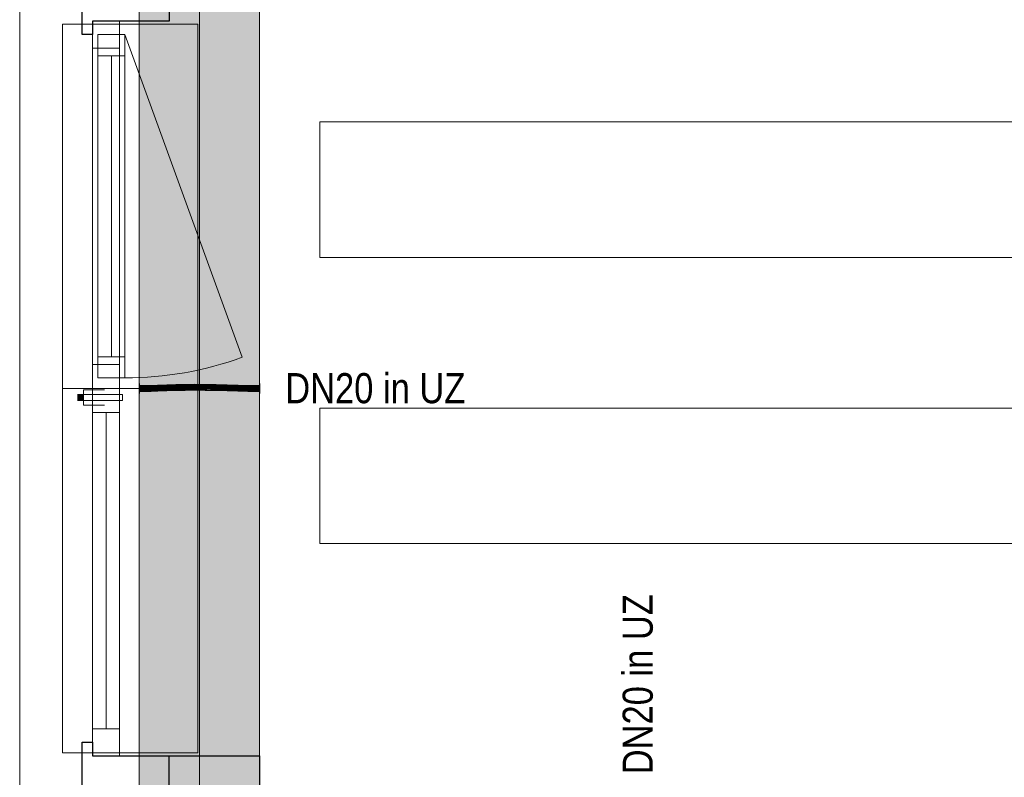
# Model space of a CAD drawing. Extents: x -1920 to 300, y 62 to 656.
# Tile 12 of 60: x -1822 to -1789, y 243 to 269. Entities that reach past the tile are written whole.
import ezdxf
from ezdxf.lldxf.tags import DXFTag

# ---------------------------------------------------------------- set-up
doc = ezdxf.new("R2010")
doc.units = 0
doc.layers.get('0').update_dxf_attribs({"lineweight": 35})
for name, color, linetype, lineweight, true_color in [('30 -33 Aussenwände- 7 Fassade_ Elemente', 7, 'Continuous', 9, 0x00aacc), ('30 -35 Decken- 1 Konstruktion-Träger- Stahlbeton', 7, 'grob-A06G9HJG8I', 13, 0x33aa00), ('30 -36 Dächer- 3 Dachbeläge', 7, 'Continuous', 15, 0x9999ff), ('30 -36 Dächer- 4 Dachbekleidungen', 7, 'Continuous', 9, 0xccccff), ('60- 61 allgemeine Ausstattung- 1 Möbel', 7, 'Continuous', 9, 0x00cccc), ('E_Leerrohr 20', 7, 'Continuous', 13, 0xcc0099), ('E_Leerrohr 20-Shading', 7, 'Continuous', 13, 0xcc0099)]:
    doc.layers.add(name, color=color, linetype=linetype, lineweight=lineweight, true_color=true_color)
doc.layers.add('70 -71 Achsen- 1 Gebäudeachsen', color=7, linetype='STRICHPUNKT2-A06G9HJF8I', lineweight=18)
doc.layers.add('Detailelementbeschriftung', color=7, linetype='Continuous', lineweight=9)
doc.layers.add('iwb_Schraffur_Unterzug', color=7, linetype='Continuous', lineweight=5, true_color=0xffffcc, plot=False)
doc.styles.get("Standard").update_dxf_attribs({"font": 'ARIALN.TTF'})
tags = doc.linetypes.add('grob-A06G9HJG8I', pattern=[14, 3, -8, 3]).pattern_tags.tags
tags[8:9] = [DXFTag(74, 4), DXFTag(75, 0), DXFTag(340, '0'), DXFTag(46, 0.0), DXFTag(50, 0.0), DXFTag(44, 0.0), DXFTag(45, 0.0)]
tags[6:7] = [DXFTag(74, 4), DXFTag(75, 0), DXFTag(340, '0'), DXFTag(46, 0.0), DXFTag(50, 0.0), DXFTag(44, 0.0), DXFTag(45, 0.0)]
tags[4:5] = [DXFTag(74, 4), DXFTag(75, 0), DXFTag(340, '0'), DXFTag(46, 0.0), DXFTag(50, 0.0), DXFTag(44, 0.0), DXFTag(45, 0.0)]
tags = doc.linetypes.add('STRICHPUNKT2', pattern=[12.7, 6.35, -3.175, 0, -3.175]).pattern_tags.tags
tags[10:11] = [DXFTag(74, 4), DXFTag(75, 0), DXFTag(340, '0'), DXFTag(46, 0.0), DXFTag(50, 0.0), DXFTag(44, 0.0), DXFTag(45, 0.0)]
tags[8:9] = [DXFTag(74, 4), DXFTag(75, 0), DXFTag(340, '0'), DXFTag(46, 0.0), DXFTag(50, 0.0), DXFTag(44, 0.0), DXFTag(45, 0.0)]
tags[6:7] = [DXFTag(74, 4), DXFTag(75, 0), DXFTag(340, '0'), DXFTag(46, 0.0), DXFTag(50, 0.0), DXFTag(44, 0.0), DXFTag(45, 0.0)]
tags[4:5] = [DXFTag(74, 4), DXFTag(75, 0), DXFTag(340, '0'), DXFTag(46, 0.0), DXFTag(50, 0.0), DXFTag(44, 0.0), DXFTag(45, 0.0)]
tags = doc.linetypes.add('STRICHPUNKT2-A06G9HJF8I', pattern=[12.7, 6.35, -3.175, 0, -3.175]).pattern_tags.tags
tags[10:11] = [DXFTag(74, 4), DXFTag(75, 0), DXFTag(340, '0'), DXFTag(46, 0.0), DXFTag(50, 0.0), DXFTag(44, 0.0), DXFTag(45, 0.0)]
tags[8:9] = [DXFTag(74, 4), DXFTag(75, 0), DXFTag(340, '0'), DXFTag(46, 0.0), DXFTag(50, 0.0), DXFTag(44, 0.0), DXFTag(45, 0.0)]
tags[6:7] = [DXFTag(74, 4), DXFTag(75, 0), DXFTag(340, '0'), DXFTag(46, 0.0), DXFTag(50, 0.0), DXFTag(44, 0.0), DXFTag(45, 0.0)]
tags[4:5] = [DXFTag(74, 4), DXFTag(75, 0), DXFTag(340, '0'), DXFTag(46, 0.0), DXFTag(50, 0.0), DXFTag(44, 0.0), DXFTag(45, 0.0)]

# ---------------------------------------------------------------- blocks, each defined once
blk = doc.blocks.new('Shading-A06G9H058I', base_point=(-1816.303, 256.303))
at = {"layer": 'E_Leerrohr 20-Shading', "color": 223, "true_color": 0xc67fb4}
for points in [[(-1817.521, 256.366), (-1817.522, 256.395), (-1817.825, 256.365), (-1817.825, 256.392)], [(-1817.218, 256.372), (-1817.219, 256.402), (-1817.521, 256.366), (-1817.522, 256.395)], [(-1816.914, 256.381), (-1816.915, 256.411), (-1817.218, 256.372), (-1817.219, 256.402)], [(-1816.915, 256.411), (-1816.914, 256.381), (-1816.694, 256.417), (-1816.694, 256.409)], [(-1816.694, 256.409), (-1816.914, 256.381), (-1816.694, 256.388)], [(-1816.694, 256.409), (-1816.61, 256.42), (-1816.694, 256.417)], [(-1816.609, 256.393), (-1816.61, 256.42), (-1816.694, 256.389), (-1816.694, 256.409)], [(-1816.305, 256.406), (-1816.305, 256.427), (-1816.609, 256.393), (-1816.61, 256.42)], [(-1816.609, 256.391), (-1816.305, 256.401), (-1816.609, 256.393), (-1816.305, 256.406)], [(-1816.609, 256.39), (-1816.305, 256.398), (-1816.609, 256.391), (-1816.305, 256.401)], [(-1815.999, 256.412), (-1815.999, 256.431), (-1816.305, 256.406), (-1816.305, 256.427)], [(-1816.305, 256.401), (-1815.999, 256.406), (-1816.305, 256.406), (-1815.999, 256.412)], [(-1816.305, 256.398), (-1815.999, 256.402), (-1816.305, 256.401), (-1815.999, 256.406)], [(-1815.999, 256.412), (-1815.816, 256.411), (-1815.999, 256.431), (-1815.816, 256.43)], [(-1815.999, 256.406), (-1815.636, 256.405), (-1815.999, 256.412), (-1815.636, 256.41)], [(-1815.999, 256.402), (-1815.636, 256.4), (-1815.999, 256.406), (-1815.636, 256.405)], [(-1815.816, 256.411), (-1815.636, 256.41), (-1815.816, 256.43), (-1815.635, 256.429)], [(-1815.273, 256.398), (-1815.272, 256.423), (-1815.636, 256.41), (-1815.635, 256.429)], [(-1815.636, 256.405), (-1815.273, 256.397), (-1815.636, 256.41), (-1815.273, 256.398)], [(-1815.636, 256.4), (-1815.273, 256.393), (-1815.636, 256.405), (-1815.273, 256.397)], [(-1814.91, 256.386), (-1814.909, 256.413), (-1815.273, 256.397), (-1815.272, 256.423)], [(-1815.273, 256.397), (-1815.273, 256.393), (-1815.208, 256.395), (-1815.023, 256.387)], [(-1815.208, 256.395), (-1815.055, 256.388), (-1814.91, 256.386), (-1814.91, 256.384)], [(-1814.548, 256.375), (-1814.547, 256.403), (-1814.91, 256.386), (-1814.909, 256.413)], [(-1814.186, 256.366), (-1814.186, 256.396), (-1814.548, 256.375), (-1814.547, 256.403)], [(-1813.825, 256.363), (-1813.825, 256.392), (-1814.186, 256.366), (-1814.186, 256.396)], [(-1817.825, 256.364), (-1817.825, 256.363), (-1817.521, 256.366)], [(-1817.825, 256.192), (-1817.519, 256.197), (-1817.825, 256.222), (-1817.519, 256.224)], [(-1817.825, 256.192), (-1817.519, 256.195), (-1817.519, 256.197)], [(-1817.521, 256.366), (-1817.218, 256.372), (-1817.521, 256.366), (-1817.218, 256.372)], [(-1817.214, 256.202), (-1817.214, 256.231), (-1817.519, 256.195), (-1817.519, 256.224)], [(-1816.909, 256.211), (-1816.91, 256.24), (-1817.214, 256.202), (-1817.214, 256.231)], [(-1816.909, 256.211), (-1816.692, 256.217), (-1816.91, 256.24), (-1816.693, 256.246)], [(-1816.609, 256.391), (-1816.609, 256.393), (-1816.694, 256.388), (-1816.694, 256.389)], [(-1816.694, 256.388), (-1816.609, 256.39), (-1816.609, 256.391)], [(-1816.693, 256.246), (-1816.693, 256.234), (-1816.606, 256.249), (-1816.605, 256.239)], [(-1816.693, 256.234), (-1816.692, 256.217), (-1816.605, 256.239), (-1816.605, 256.22)], [(-1816.302, 256.252), (-1816.302, 256.256), (-1816.605, 256.239), (-1816.606, 256.249)], [(-1816.605, 256.22), (-1816.301, 256.227), (-1816.605, 256.239), (-1816.302, 256.252)], [(-1815.999, 256.258), (-1815.999, 256.26), (-1816.302, 256.252), (-1816.302, 256.256)], [(-1816.301, 256.227), (-1815.999, 256.231), (-1816.302, 256.252), (-1815.999, 256.258)], [(-1815.999, 256.26), (-1815.999, 256.258), (-1815.819, 256.259), (-1815.819, 256.257)], [(-1815.999, 256.258), (-1815.999, 256.231), (-1815.819, 256.257), (-1815.819, 256.23)], [(-1815.819, 256.259), (-1815.819, 256.257), (-1815.637, 256.257), (-1815.637, 256.255)], [(-1815.637, 256.259), (-1815.819, 256.259), (-1815.637, 256.257), (-1815.819, 256.259)], [(-1815.819, 256.257), (-1815.819, 256.23), (-1815.637, 256.255), (-1815.638, 256.229)], [(-1815.638, 256.229), (-1815.276, 256.223), (-1815.637, 256.255), (-1815.276, 256.245)], [(-1815.276, 256.245), (-1815.276, 256.252), (-1815.637, 256.255), (-1815.637, 256.259)], [(-1814.915, 256.213), (-1814.914, 256.242), (-1815.276, 256.223), (-1815.276, 256.252)], [(-1814.552, 256.203), (-1814.551, 256.233), (-1814.915, 256.213), (-1814.914, 256.242)], [(-1814.91, 256.384), (-1814.548, 256.374), (-1814.91, 256.386), (-1814.548, 256.375)], [(-1814.189, 256.196), (-1814.188, 256.225), (-1814.552, 256.203), (-1814.551, 256.233)], [(-1814.548, 256.374), (-1814.186, 256.366), (-1814.548, 256.375)], [(-1813.825, 256.192), (-1813.825, 256.222), (-1814.189, 256.196), (-1814.188, 256.225)]]:
    blk.add_solid(points, dxfattribs=at)
at = {"layer": 'E_Leerrohr 20-Shading', "color": 231, "true_color": 0xe17fc9}
for points in [[(-1816.304, 256.379), (-1816.305, 256.398), (-1816.609, 256.384), (-1816.609, 256.39)], [(-1815.999, 256.376), (-1815.999, 256.402), (-1816.304, 256.379), (-1816.305, 256.398)], [(-1815.636, 256.377), (-1815.636, 256.4), (-1815.999, 256.376), (-1815.999, 256.402)], [(-1815.273, 256.382), (-1815.273, 256.393), (-1815.636, 256.377), (-1815.636, 256.4)], [(-1817.52, 256.295), (-1817.521, 256.366), (-1817.825, 256.292), (-1817.825, 256.363)], [(-1817.667, 256.293), (-1817.52, 256.295), (-1817.825, 256.292)], [(-1817.825, 256.29), (-1817.667, 256.293), (-1817.825, 256.292)], [(-1817.825, 256.29), (-1817.825, 256.288), (-1817.731, 256.292), (-1817.646, 256.291)], [(-1817.586, 256.276), (-1817.646, 256.291), (-1817.825, 256.278), (-1817.825, 256.288)], [(-1817.52, 256.259), (-1817.586, 256.276), (-1817.825, 256.263), (-1817.825, 256.278)], [(-1817.825, 256.263), (-1817.825, 256.222), (-1817.52, 256.259), (-1817.519, 256.224)], [(-1817.731, 256.292), (-1817.646, 256.291), (-1817.667, 256.293), (-1817.553, 256.293)], [(-1817.553, 256.293), (-1817.52, 256.294), (-1817.667, 256.293), (-1817.52, 256.295)], [(-1817.52, 256.294), (-1817.646, 256.291), (-1817.52, 256.291)], [(-1817.52, 256.291), (-1817.646, 256.291), (-1817.52, 256.276), (-1817.586, 256.276)], [(-1817.586, 256.276), (-1817.52, 256.259), (-1817.52, 256.276)], [(-1817.216, 256.302), (-1817.218, 256.372), (-1817.52, 256.295), (-1817.521, 256.366)], [(-1817.216, 256.295), (-1817.216, 256.302), (-1817.52, 256.293), (-1817.52, 256.294)], [(-1817.216, 256.302), (-1817.216, 256.302), (-1817.52, 256.294), (-1817.52, 256.295)], [(-1817.216, 256.286), (-1817.216, 256.295), (-1817.52, 256.291), (-1817.52, 256.293)], [(-1817.216, 256.286), (-1817.52, 256.291), (-1817.215, 256.273), (-1817.52, 256.276)], [(-1817.52, 256.276), (-1817.52, 256.259), (-1817.215, 256.273), (-1817.215, 256.255)], [(-1817.52, 256.259), (-1817.519, 256.224), (-1817.215, 256.255), (-1817.214, 256.231)], [(-1816.912, 256.311), (-1816.914, 256.381), (-1817.216, 256.302), (-1817.218, 256.372)], [(-1817.216, 256.301), (-1817.067, 256.296), (-1816.912, 256.311), (-1816.911, 256.298)], [(-1817.216, 256.301), (-1816.912, 256.311), (-1817.216, 256.302)], [(-1817.067, 256.296), (-1817.216, 256.301), (-1817.216, 256.295)], [(-1816.911, 256.292), (-1817.067, 256.296), (-1817.216, 256.286), (-1817.216, 256.295)], [(-1816.911, 256.292), (-1817.216, 256.286), (-1816.911, 256.28)], [(-1816.911, 256.28), (-1817.216, 256.286), (-1816.911, 256.269), (-1817.215, 256.273)], [(-1817.215, 256.273), (-1817.215, 256.255), (-1816.911, 256.269), (-1816.91, 256.25)], [(-1817.214, 256.231), (-1816.91, 256.24), (-1817.215, 256.255), (-1816.91, 256.25)], [(-1817.067, 256.296), (-1816.911, 256.292), (-1816.911, 256.298)], [(-1816.912, 256.311), (-1816.693, 256.317), (-1816.914, 256.381), (-1816.694, 256.388)], [(-1816.743, 256.299), (-1816.693, 256.317), (-1816.911, 256.298), (-1816.912, 256.311)], [(-1816.777, 256.287), (-1816.743, 256.299), (-1816.911, 256.292), (-1816.911, 256.298)], [(-1816.777, 256.287), (-1816.911, 256.292), (-1816.804, 256.277), (-1816.911, 256.28)], [(-1816.804, 256.277), (-1816.911, 256.28), (-1816.83, 256.268), (-1816.911, 256.269)], [(-1816.911, 256.269), (-1816.91, 256.25), (-1816.83, 256.268), (-1816.883, 256.249)], [(-1816.91, 256.25), (-1816.91, 256.24), (-1816.883, 256.249)], [(-1816.883, 256.249), (-1816.91, 256.24), (-1816.693, 256.246)], [(-1816.88, 256.251), (-1816.883, 256.249), (-1816.611, 256.253), (-1816.606, 256.249)], [(-1816.606, 256.249), (-1816.883, 256.249), (-1816.693, 256.246)], [(-1816.628, 256.266), (-1816.83, 256.268), (-1816.611, 256.253), (-1816.88, 256.251)], [(-1816.804, 256.277), (-1816.83, 256.268), (-1816.638, 256.274), (-1816.628, 256.266)], [(-1816.638, 256.274), (-1816.65, 256.283), (-1816.804, 256.277), (-1816.777, 256.287)], [(-1816.777, 256.287), (-1816.65, 256.283), (-1816.743, 256.299), (-1816.671, 256.3)], [(-1816.671, 256.3), (-1816.693, 256.317), (-1816.743, 256.299)], [(-1816.694, 256.388), (-1816.694, 256.386), (-1816.609, 256.39), (-1816.609, 256.384)], [(-1816.694, 256.386), (-1816.693, 256.317), (-1816.609, 256.384), (-1816.608, 256.32)], [(-1816.607, 256.318), (-1816.608, 256.32), (-1816.693, 256.317)], [(-1816.607, 256.3), (-1816.607, 256.318), (-1816.671, 256.3), (-1816.693, 256.317)], [(-1816.607, 256.297), (-1816.607, 256.3), (-1816.67, 256.299), (-1816.671, 256.3)], [(-1816.65, 256.283), (-1816.606, 256.282), (-1816.67, 256.299), (-1816.607, 256.297)], [(-1816.606, 256.282), (-1816.65, 256.283), (-1816.606, 256.273), (-1816.638, 256.274)], [(-1816.606, 256.273), (-1816.638, 256.274), (-1816.606, 256.266), (-1816.628, 256.266)], [(-1816.606, 256.266), (-1816.628, 256.266), (-1816.606, 256.253), (-1816.611, 256.253)], [(-1816.611, 256.253), (-1816.606, 256.249), (-1816.606, 256.253)], [(-1816.608, 256.32), (-1816.303, 256.327), (-1816.609, 256.384), (-1816.304, 256.379)], [(-1816.303, 256.32), (-1816.303, 256.327), (-1816.607, 256.318), (-1816.608, 256.32)], [(-1816.303, 256.32), (-1816.607, 256.318), (-1816.303, 256.303), (-1816.607, 256.3)], [(-1816.303, 256.303), (-1816.607, 256.3), (-1816.302, 256.285), (-1816.607, 256.297)], [(-1816.607, 256.297), (-1816.606, 256.282), (-1816.302, 256.285), (-1816.302, 256.273)], [(-1816.302, 256.273), (-1816.606, 256.282), (-1816.302, 256.268), (-1816.606, 256.273)], [(-1816.302, 256.268), (-1816.606, 256.273), (-1816.302, 256.263), (-1816.606, 256.266)], [(-1816.302, 256.263), (-1816.606, 256.266), (-1816.302, 256.256), (-1816.606, 256.253)], [(-1816.606, 256.253), (-1816.606, 256.249), (-1816.302, 256.256)], [(-1816.304, 256.379), (-1816.303, 256.328), (-1815.999, 256.376), (-1815.999, 256.334)], [(-1816.303, 256.328), (-1816.303, 256.327), (-1815.999, 256.334), (-1815.999, 256.331)], [(-1815.999, 256.321), (-1815.999, 256.331), (-1816.303, 256.32), (-1816.303, 256.327)], [(-1815.999, 256.321), (-1816.303, 256.32), (-1815.999, 256.304), (-1816.303, 256.303)], [(-1815.999, 256.304), (-1816.303, 256.303), (-1815.999, 256.274), (-1816.302, 256.285)], [(-1815.999, 256.274), (-1816.302, 256.285), (-1815.999, 256.267), (-1816.302, 256.274)], [(-1816.302, 256.274), (-1816.302, 256.273), (-1815.999, 256.267), (-1815.999, 256.264)], [(-1816.067, 256.266), (-1816.302, 256.273), (-1816.302, 256.268)], [(-1816.11, 256.261), (-1815.999, 256.264), (-1816.302, 256.268), (-1816.067, 256.266)], [(-1816.11, 256.261), (-1816.302, 256.268), (-1816.302, 256.263)], [(-1816.302, 256.256), (-1816.11, 256.261), (-1816.302, 256.263)], [(-1815.999, 256.26), (-1816.11, 256.261), (-1816.302, 256.256)], [(-1815.999, 256.26), (-1815.999, 256.264), (-1816.11, 256.261)], [(-1815.999, 256.376), (-1815.999, 256.331), (-1815.817, 256.377), (-1815.817, 256.33)], [(-1815.999, 256.321), (-1815.817, 256.33), (-1815.999, 256.331)], [(-1815.817, 256.33), (-1815.999, 256.321), (-1815.818, 256.32)], [(-1815.898, 256.304), (-1815.999, 256.321), (-1815.999, 256.304)], [(-1815.818, 256.32), (-1815.999, 256.321), (-1815.818, 256.304), (-1815.898, 256.304)], [(-1815.999, 256.274), (-1815.898, 256.304), (-1815.999, 256.304)], [(-1815.999, 256.274), (-1815.741, 256.266), (-1815.898, 256.304), (-1815.681, 256.266)], [(-1815.999, 256.274), (-1815.999, 256.267), (-1815.666, 256.264), (-1815.637, 256.259)], [(-1815.999, 256.267), (-1815.999, 256.264), (-1815.637, 256.259)], [(-1815.637, 256.259), (-1815.999, 256.264), (-1815.819, 256.259)], [(-1815.999, 256.264), (-1815.999, 256.26), (-1815.819, 256.259)], [(-1815.637, 256.266), (-1815.637, 256.303), (-1815.681, 256.266), (-1815.898, 256.304)], [(-1815.817, 256.33), (-1815.818, 256.32), (-1815.637, 256.328), (-1815.637, 256.319)], [(-1815.637, 256.303), (-1815.637, 256.319), (-1815.818, 256.304), (-1815.818, 256.32)], [(-1815.817, 256.33), (-1815.637, 256.329), (-1815.817, 256.377), (-1815.636, 256.377)], [(-1815.637, 256.328), (-1815.637, 256.329), (-1815.817, 256.33)], [(-1815.741, 256.266), (-1815.666, 256.264), (-1815.681, 256.266)], [(-1815.637, 256.263), (-1815.637, 256.266), (-1815.666, 256.264), (-1815.681, 256.266)], [(-1815.666, 256.264), (-1815.637, 256.259), (-1815.637, 256.263)], [(-1815.636, 256.377), (-1815.637, 256.329), (-1815.273, 256.382), (-1815.274, 256.325)], [(-1815.274, 256.321), (-1815.274, 256.323), (-1815.637, 256.328), (-1815.637, 256.329)], [(-1815.637, 256.329), (-1815.274, 256.323), (-1815.274, 256.325)], [(-1815.637, 256.319), (-1815.275, 256.314), (-1815.637, 256.328), (-1815.274, 256.321)], [(-1815.637, 256.319), (-1815.637, 256.303), (-1815.275, 256.314), (-1815.275, 256.301)], [(-1815.275, 256.271), (-1815.275, 256.301), (-1815.637, 256.266), (-1815.637, 256.303)], [(-1815.276, 256.252), (-1815.275, 256.271), (-1815.637, 256.263), (-1815.637, 256.266)], [(-1815.275, 256.271), (-1815.276, 256.252), (-1814.913, 256.278), (-1814.914, 256.242)], [(-1815.275, 256.314), (-1814.912, 256.307), (-1815.274, 256.321), (-1814.912, 256.312)], [(-1815.275, 256.314), (-1815.275, 256.301), (-1814.912, 256.307), (-1814.912, 256.299)], [(-1814.912, 256.299), (-1815.275, 256.301), (-1814.913, 256.278), (-1815.275, 256.271)], [(-1815.274, 256.323), (-1815.023, 256.387), (-1815.273, 256.382)], [(-1815.274, 256.323), (-1814.912, 256.313), (-1815.023, 256.387), (-1814.91, 256.384)], [(-1814.912, 256.312), (-1814.912, 256.313), (-1815.274, 256.321), (-1815.274, 256.323)], [(-1815.023, 256.387), (-1815.273, 256.393), (-1815.273, 256.382)], [(-1814.913, 256.278), (-1814.914, 256.242), (-1814.55, 256.285), (-1814.551, 256.233)], [(-1814.55, 256.296), (-1814.912, 256.299), (-1814.55, 256.285), (-1814.913, 256.278)], [(-1814.549, 256.303), (-1814.548, 256.374), (-1814.912, 256.313), (-1814.91, 256.384)], [(-1814.55, 256.301), (-1814.549, 256.303), (-1814.912, 256.307), (-1814.912, 256.313)], [(-1814.912, 256.307), (-1814.912, 256.299), (-1814.55, 256.301), (-1814.55, 256.296)], [(-1814.55, 256.285), (-1814.551, 256.233), (-1814.187, 256.29), (-1814.188, 256.225)], [(-1814.187, 256.296), (-1814.549, 256.303), (-1814.55, 256.301)], [(-1814.55, 256.301), (-1814.55, 256.296), (-1814.187, 256.296), (-1814.187, 256.293)], [(-1814.187, 256.293), (-1814.55, 256.296), (-1814.187, 256.29), (-1814.55, 256.285)], [(-1814.187, 256.296), (-1814.186, 256.366), (-1814.549, 256.303), (-1814.548, 256.374)], [(-1814.187, 256.29), (-1814.188, 256.225), (-1813.825, 256.292), (-1813.825, 256.222)], [(-1813.825, 256.292), (-1813.825, 256.363), (-1814.187, 256.296), (-1814.186, 256.366)], [(-1813.825, 256.292), (-1814.187, 256.296), (-1814.187, 256.293)], [(-1814.187, 256.293), (-1814.187, 256.29), (-1813.825, 256.292)]]:
    blk.add_solid(points, dxfattribs=at)
blk = doc.blocks.new('Shading-A06G9H078I', base_point=(-1813.825, 256.292))
at = {"layer": 'E_Leerrohr 20-Shading', "color": 213, "true_color": 0xd67fc0}
for points in [[(-1813.819, 256.457), (-1813.825, 256.457), (-1813.819, 256.403), (-1813.825, 256.403)], [(-1813.825, 256.403), (-1813.825, 256.292), (-1813.819, 256.403), (-1813.819, 256.292)], [(-1814.219, 256.392), (-1814.219, 256.292), (-1813.825, 256.392), (-1813.825, 256.292)], [(-1813.825, 256.292), (-1814.219, 256.292), (-1813.825, 256.192), (-1814.219, 256.198)], [(-1814.219, 256.198), (-1814.219, 256.192), (-1813.825, 256.192)], [(-1813.819, 256.292), (-1813.825, 256.292), (-1813.819, 256.246), (-1813.825, 256.246)], [(-1813.819, 256.246), (-1813.825, 256.246), (-1813.819, 256.238), (-1813.825, 256.238)], [(-1813.825, 256.238), (-1813.825, 256.127), (-1813.819, 256.238), (-1813.819, 256.127)]]:
    blk.add_solid(points, dxfattribs=at)
blk = doc.blocks.new('Shading-A06G9H098I', base_point=(-1817.825, 256.377))
at = {"layer": 'E_Leerrohr 20-Shading', "color": 213, "true_color": 0xd67fc0}
for points in [[(-1817.825, 256.41), (-1817.825, 256.457), (-1817.831, 256.41), (-1817.831, 256.457)], [(-1817.831, 256.41), (-1817.831, 256.406), (-1817.825, 256.41), (-1817.825, 256.406)], [(-1817.831, 256.406), (-1817.831, 256.379), (-1817.825, 256.406), (-1817.825, 256.379)], [(-1817.831, 256.292), (-1817.825, 256.292), (-1817.831, 256.379), (-1817.825, 256.379)], [(-1817.825, 256.27), (-1817.825, 256.292), (-1817.831, 256.27), (-1817.831, 256.292)], [(-1817.831, 256.257), (-1817.825, 256.257), (-1817.831, 256.27), (-1817.825, 256.27)], [(-1817.831, 256.257), (-1817.831, 256.244), (-1817.825, 256.257), (-1817.825, 256.244)], [(-1817.825, 256.244), (-1817.831, 256.244), (-1817.825, 256.223), (-1817.831, 256.223)], [(-1817.831, 256.223), (-1817.831, 256.127), (-1817.825, 256.223), (-1817.825, 256.127)], [(-1817.784, 256.379), (-1817.825, 256.392), (-1817.825, 256.377)], [(-1817.825, 256.392), (-1817.784, 256.379), (-1817.521, 256.392)], [(-1817.825, 256.377), (-1817.825, 256.308), (-1817.784, 256.379), (-1817.554, 256.304)], [(-1817.825, 256.308), (-1817.825, 256.299), (-1817.554, 256.304), (-1817.52, 256.292)], [(-1817.548, 256.293), (-1817.825, 256.299), (-1817.641, 256.292), (-1817.825, 256.295)], [(-1817.825, 256.295), (-1817.825, 256.292), (-1817.641, 256.292)], [(-1817.825, 256.29), (-1817.825, 256.251), (-1817.52, 256.292), (-1817.654, 256.249)], [(-1817.825, 256.29), (-1817.52, 256.292), (-1817.825, 256.291), (-1817.641, 256.292)], [(-1817.641, 256.292), (-1817.825, 256.292), (-1817.825, 256.291)], [(-1817.825, 256.251), (-1817.825, 256.192), (-1817.654, 256.249)], [(-1817.51, 256.197), (-1817.431, 256.245), (-1817.825, 256.192), (-1817.654, 256.249)], [(-1817.51, 256.197), (-1817.825, 256.192), (-1817.64, 256.192)], [(-1817.784, 256.379), (-1817.431, 256.392), (-1817.521, 256.392)], [(-1817.431, 256.392), (-1817.784, 256.379), (-1817.431, 256.302), (-1817.554, 256.304)], [(-1817.52, 256.292), (-1817.654, 256.249), (-1817.431, 256.292), (-1817.431, 256.245)], [(-1817.52, 256.292), (-1817.548, 256.293), (-1817.641, 256.292)], [(-1817.518, 256.192), (-1817.51, 256.197), (-1817.64, 256.192)], [(-1817.554, 256.304), (-1817.52, 256.292), (-1817.431, 256.302), (-1817.431, 256.292)], [(-1817.431, 256.197), (-1817.431, 256.2), (-1817.518, 256.192), (-1817.51, 256.197)], [(-1817.518, 256.192), (-1817.431, 256.192), (-1817.431, 256.197)], [(-1817.431, 256.2), (-1817.431, 256.245), (-1817.51, 256.197)]]:
    blk.add_solid(points, dxfattribs=at)
blk = doc.blocks.new('Referenz-A06G9HJH8I', base_point=(-1905.787, 86.892))
at = {"layer": '30 -33 Aussenwände- 7 Fassade_ Elemente', "color": 0, "linetype": 'Continuous', "ltscale": 0.13}
for p, q in [((-1821.801, 241.342), (-1821.801, 322.442)), ((-1813.831, 320.892), (-1813.831, 242.892)), ((-1819.381, 256.292), (-1819.381, 268.492)), ((-1819.381, 268.492), (-1818.481, 268.492)), ((-1818.481, 268.492), (-1818.481, 256.292)), ((-1819.206, 256.642), (-1819.206, 268.042)), ((-1819.206, 268.042), (-1818.306, 268.042)), ((-1818.306, 268.042), (-1818.306, 256.642)), ((-1818.306, 256.642), (-1819.206, 256.642)), ((-1819.381, 256.292), (-1818.481, 256.292)), ((-1819.381, 244.092), (-1819.381, 256.292)), ((-1818.481, 256.292), (-1818.481, 244.092)), ((-1818.481, 244.092), (-1819.381, 244.092))]:
    blk.add_line(p, q, dxfattribs=at)
at = {"layer": '30 -33 Aussenwände- 7 Fassade_ Elemente', "color": 0, "linetype": 'Continuous', "lineweight": -2, "ltscale": 0.25}
for p, q in [((-1819.731, 268.042), (-1819.731, 270.142)), ((-1816.831, 269.692), (-1816.831, 268.492)), ((-1816.831, 268.492), (-1819.381, 268.492)), ((-1819.381, 268.492), (-1819.381, 268.042)), ((-1819.381, 268.042), (-1819.731, 268.042)), ((-1819.731, 242.892), (-1819.731, 244.542)), ((-1819.731, 244.542), (-1819.381, 244.542)), ((-1819.381, 244.542), (-1819.381, 244.092)), ((-1819.381, 244.092), (-1816.831, 244.092)), ((-1816.831, 244.092), (-1813.831, 244.092)), ((-1816.831, 242.892), (-1816.831, 244.092)), ((-1813.831, 244.092), (-1813.831, 242.892))]:
    blk.add_line(p, q, dxfattribs=at)
at = {"layer": '30 -33 Aussenwände- 7 Fassade_ Elemente', "color": 0}
for p, q in [((-1820.381, 268.392), (-1819.381, 268.392)), ((-1820.381, 256.292), (-1820.381, 268.392)), ((-1818.481, 268.392), (-1819.381, 268.392)), ((-1819.381, 268.392), (-1819.381, 267.592)), ((-1815.881, 268.392), (-1818.481, 268.392)), ((-1818.481, 267.592), (-1818.481, 268.392)), ((-1815.881, 256.292), (-1815.881, 268.392)), ((-1819.206, 267.342), (-1819.206, 268.042)), ((-1819.206, 268.042), (-1818.306, 268.042)), ((-1818.306, 268.042), (-1818.306, 267.342)), ((-1819.381, 267.592), (-1818.481, 267.592)), ((-1819.381, 257.092), (-1819.381, 267.592)), ((-1819.206, 257.342), (-1819.206, 267.342)), ((-1819.206, 267.342), (-1818.306, 267.342)), ((-1818.756, 257.342), (-1818.756, 267.342)), ((-1818.306, 267.342), (-1818.306, 257.342)), ((-1819.381, 256.292), (-1819.381, 257.092)), ((-1819.381, 257.092), (-1818.481, 257.092)), ((-1818.306, 257.342), (-1819.206, 257.342)), ((-1819.206, 256.642), (-1819.206, 257.342)), ((-1818.481, 257.092), (-1818.481, 256.292)), ((-1818.306, 257.342), (-1818.306, 256.642)), ((-1818.306, 256.642), (-1819.206, 256.642)), ((-1819.381, 256.292), (-1820.381, 256.292)), ((-1820.381, 244.192), (-1820.381, 256.292)), ((-1819.381, 256.292), (-1819.381, 255.492)), ((-1818.481, 256.292), (-1819.381, 256.292)), ((-1818.481, 255.492), (-1818.481, 256.292)), ((-1818.481, 256.292), (-1815.881, 256.292)), ((-1815.881, 244.192), (-1815.881, 256.292)), ((-1819.381, 255.492), (-1818.481, 255.492)), ((-1819.381, 244.992), (-1819.381, 255.492)), ((-1818.931, 255.492), (-1818.931, 244.992)), ((-1818.481, 255.492), (-1818.481, 244.992)), ((-1818.481, 244.992), (-1819.381, 244.992)), ((-1819.381, 244.192), (-1819.381, 244.992)), ((-1818.481, 244.992), (-1818.481, 244.192)), ((-1819.381, 244.192), (-1820.381, 244.192)), ((-1818.481, 244.192), (-1819.381, 244.192)), ((-1818.481, 244.192), (-1815.881, 244.192))]:
    blk.add_line(p, q, dxfattribs=at)
at = {"layer": '30 -33 Aussenwände- 7 Fassade_ Elemente', "color": 0, "linetype": 'Continuous', "lineweight": 18, "ltscale": 0.18}
for p, q in [((-1819.381, 268.492), (-1818.481, 268.492)), ((-1819.381, 267.592), (-1819.381, 268.492)), ((-1818.481, 268.492), (-1818.481, 267.592)), ((-1819.206, 267.342), (-1819.206, 268.042)), ((-1819.206, 268.042), (-1818.306, 268.042)), ((-1818.306, 268.042), (-1818.306, 267.342)), ((-1818.481, 267.592), (-1819.381, 267.592)), ((-1818.306, 267.342), (-1819.206, 267.342)), ((-1818.756, 257.342), (-1818.756, 267.342)), ((-1819.381, 256.292), (-1819.381, 257.092)), ((-1819.381, 257.092), (-1818.481, 257.092)), ((-1819.206, 257.342), (-1818.306, 257.342)), ((-1819.206, 256.642), (-1819.206, 257.342)), ((-1818.481, 257.092), (-1818.481, 256.292)), ((-1818.306, 257.342), (-1818.306, 256.642)), ((-1818.306, 256.642), (-1819.206, 256.642)), ((-1819.381, 255.492), (-1819.381, 256.292)), ((-1819.381, 256.292), (-1818.481, 256.292)), ((-1818.481, 256.292), (-1818.481, 255.492)), ((-1818.481, 255.492), (-1819.381, 255.492)), ((-1818.931, 255.492), (-1818.931, 244.992)), ((-1819.381, 244.992), (-1818.481, 244.992)), ((-1819.381, 244.092), (-1819.381, 244.992)), ((-1818.481, 244.992), (-1818.481, 244.092)), ((-1818.481, 244.092), (-1819.381, 244.092))]:
    blk.add_line(p, q, dxfattribs=at)
at = {"layer": '30 -33 Aussenwände- 7 Fassade_ Elemente', "color": 0, "linetype": 'grob-A06G9HJG8I', "ltscale": 0.13}
blk.add_line((-1818.306, 268.042), (-1814.407, 257.33), dxfattribs=at)
blk.add_ellipse((-1818.306, 268.042), major_axis=(0, -11.4), ratio=1, start_param=0, end_param=0.349066, dxfattribs=at)
at = {"layer": '30 -35 Decken- 1 Konstruktion-Träger- Stahlbeton', "color": 0}
for p, q in [((-1817.831, 433.642), (-1817.831, 242.642)), ((-1813.831, 433.642), (-1813.831, 242.642))]:
    blk.add_line(p, q, dxfattribs=at)
at = {"layer": '30 -36 Dächer- 3 Dachbeläge', "color": 0, "lineweight": 9}
for p, q in [((-1819.681, 256.092), (-1819.881, 256.092)), ((-1819.681, 255.892), (-1819.681, 256.092)), ((-1819.881, 255.892), (-1819.681, 255.892))]:
    blk.add_line(p, q, dxfattribs=at)
at = {"layer": '30 -36 Dächer- 3 Dachbeläge', "color": 0, "lineweight": 0}
for points in [[(-1819.881, 255.892), (-1819.881, 256.092), (-1819.681, 255.892)], [(-1819.681, 255.892), (-1819.881, 256.092), (-1819.681, 256.092)]]:
    blk.add_solid(points, dxfattribs=at)
at = {"layer": '30 -36 Dächer- 4 Dachbekleidungen', "color": 0, "linetype": 'Continuous', "ltscale": 0.13}
for p, q in [((-1818.981, 256.242), (-1819.681, 256.242)), ((-1819.681, 256.242), (-1819.681, 256.092)), ((-1819.681, 255.892), (-1819.681, 256.092)), ((-1819.681, 256.092), (-1818.981, 256.092)), ((-1818.381, 256.092), (-1818.981, 256.092)), ((-1818.381, 255.892), (-1818.381, 256.092)), ((-1818.981, 255.892), (-1819.681, 255.892)), ((-1819.681, 255.742), (-1819.681, 255.892)), ((-1818.981, 255.742), (-1819.681, 255.742)), ((-1818.981, 255.892), (-1818.381, 255.892))]:
    blk.add_line(p, q, dxfattribs=at)
at = {"layer": '60- 61 allgemeine Ausstattung- 1 Möbel', "color": 0, "linetype": 'Continuous', "ltscale": 0.13}
for p, q in [((-1811.831, 260.642), (-1811.831, 265.142)), ((-1811.831, 265.142), (-1751.831, 265.142)), ((-1751.831, 260.642), (-1811.831, 260.642)), ((-1811.831, 251.142), (-1811.831, 255.642)), ((-1811.831, 255.642), (-1751.831, 255.642)), ((-1751.831, 251.142), (-1811.831, 251.142))]:
    blk.add_line(p, q, dxfattribs=at)
at = {"layer": '70 -71 Achsen- 1 Gebäudeachsen', "color": 0, "linetype": 'STRICHPUNKT2-A06G9HJF8I', "ltscale": 0.18}
blk.add_line((-1815.831, 590.612), (-1815.831, 90.892), dxfattribs=at)
blk = doc.blocks.new('Referenz-A06G9HJJ8I', base_point=(-1817.831, 154.592))
at = {"layer": 'iwb_Schraffur_Unterzug', "linetype": 'Continuous', "ltscale": 0.13}
blk.add_solid([(-1817.831, 242.642), (-1817.831, 546.142), (-1813.831, 242.642), (-1813.831, 546.142)], dxfattribs=at)
blk = doc.blocks.new('Flexrohr-A06G9IDP8I', base_point=(-1817.825, 256.192))
at = {"color": 0, "linetype": 'ByBlock', "lineweight": -2, "ltscale": 0.13}
for p, q in [((-1817.522, 256.395), (-1817.825, 256.392)), ((-1817.219, 256.402), (-1817.522, 256.395)), ((-1817.226, 256.396), (-1817.221, 256.208)), ((-1816.915, 256.411), (-1817.219, 256.402)), ((-1817.027, 256.401), (-1817.021, 256.213)), ((-1816.61, 256.42), (-1816.915, 256.411)), ((-1816.827, 256.407), (-1816.821, 256.219)), ((-1816.627, 256.413), (-1816.622, 256.225)), ((-1816.305, 256.427), (-1816.61, 256.42)), ((-1816.426, 256.418), (-1816.422, 256.23)), ((-1815.999, 256.431), (-1816.305, 256.427)), ((-1816.226, 256.422), (-1816.223, 256.234)), ((-1816.025, 256.425), (-1816.024, 256.237)), ((-1815.635, 256.429), (-1815.999, 256.431)), ((-1815.824, 256.424), (-1815.825, 256.236)), ((-1815.272, 256.423), (-1815.635, 256.429)), ((-1815.623, 256.423), (-1815.625, 256.235)), ((-1815.423, 256.419), (-1815.426, 256.231)), ((-1814.909, 256.413), (-1815.272, 256.423)), ((-1815.222, 256.415), (-1815.226, 256.227)), ((-1815.022, 256.41), (-1815.027, 256.222)), ((-1814.547, 256.403), (-1814.909, 256.413)), ((-1814.822, 256.405), (-1814.827, 256.217)), ((-1814.622, 256.399), (-1814.627, 256.211)), ((-1814.186, 256.396), (-1814.547, 256.403)), ((-1814.423, 256.395), (-1814.427, 256.207)), ((-1813.825, 256.392), (-1814.186, 256.396)), ((-1817.825, 256.392), (-1817.825, 256.192)), ((-1817.519, 256.195), (-1817.825, 256.192)), ((-1817.824, 256.386), (-1817.824, 256.198)), ((-1817.625, 256.388), (-1817.623, 256.2)), ((-1817.213, 256.202), (-1817.519, 256.195)), ((-1817.426, 256.391), (-1817.422, 256.203)), ((-1816.909, 256.211), (-1817.213, 256.202)), ((-1816.605, 256.22), (-1816.909, 256.211)), ((-1816.301, 256.227), (-1816.605, 256.22)), ((-1815.999, 256.231), (-1816.301, 256.227)), ((-1815.638, 256.229), (-1815.999, 256.231)), ((-1815.277, 256.223), (-1815.638, 256.229)), ((-1814.915, 256.213), (-1815.277, 256.223)), ((-1814.552, 256.203), (-1814.915, 256.213)), ((-1814.189, 256.196), (-1814.552, 256.203)), ((-1814.223, 256.39), (-1814.226, 256.202)), ((-1813.825, 256.192), (-1814.189, 256.196)), ((-1814.024, 256.388), (-1814.025, 256.2)), ((-1813.825, 256.392), (-1813.825, 256.192))]:
    blk.add_line(p, q, dxfattribs=at)
blk = doc.blocks.new('Einzeiliger Text-A06G9IDR8I', base_point=(-1812.98, 255.802))
at = {"color": 0, "lineweight": -2, "insert": (-1812.98, 256.802), "char_height": 1, "attachment_point": 1}
blk.add_mtext('{\\fArial Narrow;DN20 in UZ}', dxfattribs=at)
blk = doc.blocks.new('Enddeckel-A06G9IDT8I', base_point=(-1817.831, 256.127))
at = {"color": 0, "linetype": 'ByBlock', "lineweight": -2, "ltscale": 0.13}
for p, q in [((-1817.825, 256.457), (-1817.831, 256.457)), ((-1817.831, 256.361), (-1817.831, 256.457)), ((-1817.825, 256.361), (-1817.825, 256.457)), ((-1817.831, 256.224), (-1817.831, 256.361)), ((-1817.831, 256.127), (-1817.831, 256.224)), ((-1817.831, 256.127), (-1817.825, 256.127)), ((-1817.431, 256.392), (-1817.825, 256.392)), ((-1817.825, 256.334), (-1817.825, 256.392)), ((-1817.825, 256.224), (-1817.825, 256.361)), ((-1817.825, 256.251), (-1817.825, 256.334)), ((-1817.825, 256.192), (-1817.825, 256.251)), ((-1817.825, 256.127), (-1817.825, 256.224)), ((-1817.825, 256.192), (-1817.431, 256.192)), ((-1817.431, 256.334), (-1817.431, 256.392)), ((-1817.431, 256.251), (-1817.431, 256.334)), ((-1817.431, 256.192), (-1817.431, 256.251))]:
    blk.add_line(p, q, dxfattribs=at)
at = {"color": 0, "linetype": 'STRICHPUNKT2', "lineweight": 5, "ltscale": 0.13}
blk.add_line((-1817.825, 256.292), (-1817.431, 256.292), dxfattribs=at)
blk = doc.blocks.new('Enddeckel-A06G9IDV8I', base_point=(-1814.219, 256.127))
at = {"color": 0, "linetype": 'ByBlock', "lineweight": -2, "ltscale": 0.13}
for p, q in [((-1813.819, 256.457), (-1813.825, 256.457)), ((-1813.825, 256.457), (-1813.825, 256.361)), ((-1813.819, 256.457), (-1813.819, 256.361)), ((-1813.825, 256.392), (-1814.219, 256.392)), ((-1814.219, 256.392), (-1814.219, 256.334)), ((-1814.219, 256.334), (-1814.219, 256.251)), ((-1814.219, 256.251), (-1814.219, 256.192)), ((-1814.219, 256.192), (-1813.825, 256.192)), ((-1813.825, 256.392), (-1813.825, 256.334)), ((-1813.825, 256.361), (-1813.825, 256.224)), ((-1813.825, 256.334), (-1813.825, 256.251)), ((-1813.825, 256.251), (-1813.825, 256.192)), ((-1813.825, 256.224), (-1813.825, 256.127)), ((-1813.825, 256.127), (-1813.819, 256.127)), ((-1813.819, 256.361), (-1813.819, 256.224)), ((-1813.819, 256.224), (-1813.819, 256.127))]:
    blk.add_line(p, q, dxfattribs=at)
at = {"color": 0, "linetype": 'STRICHPUNKT2', "lineweight": 5, "ltscale": 0.13}
blk.add_line((-1813.825, 256.292), (-1814.219, 256.292), dxfattribs=at)
blk = doc.blocks.new('Einzeiliger Text-A06G9IEV8I', base_point=(-1801.774, 243.481))
at = {"color": 0, "lineweight": -2, "insert": (-1801.774, 243.481), "char_height": 1, "attachment_point": 1, "rotation": 90}
blk.add_mtext('{\\fArial Narrow;DN20 in UZ}', dxfattribs=at)

msp = doc.modelspace()

# ---------------------------------------------------------------- block references
at = {"color": 8, "lineweight": 25, "ltscale": 0.25, "true_color": 0x808080}
for name, p in [('Referenz-A06G9HJH8I', (-1905.787, 86.892)), ('Referenz-A06G9HJJ8I', (-1817.831, 154.592))]:
    msp.add_blockref(name, p, dxfattribs=at)
at = {"layer": 'Detailelementbeschriftung', "ltscale": 0.13}
for name, p in [('Einzeiliger Text-A06G9IDR8I', (-1812.98, 255.802)), ('Einzeiliger Text-A06G9IEV8I', (-1801.774, 243.481))]:
    msp.add_blockref(name, p, dxfattribs=at)
at = {"layer": 'E_Leerrohr 20'}
for name, p in [('Shading-A06G9H098I', (-1817.825, 256.377)), ('Shading-A06G9H058I', (-1816.303, 256.303)), ('Shading-A06G9H078I', (-1813.825, 256.292))]:
    msp.add_blockref(name, p, dxfattribs=at)
at = {"layer": 'E_Leerrohr 20', "ltscale": 0.13}
for name, p in [('Enddeckel-A06G9IDT8I', (-1817.831, 256.127)), ('Flexrohr-A06G9IDP8I', (-1817.825, 256.192)), ('Enddeckel-A06G9IDV8I', (-1814.219, 256.127))]:
    msp.add_blockref(name, p, dxfattribs=at)

doc.saveas('drawing.dxf')
